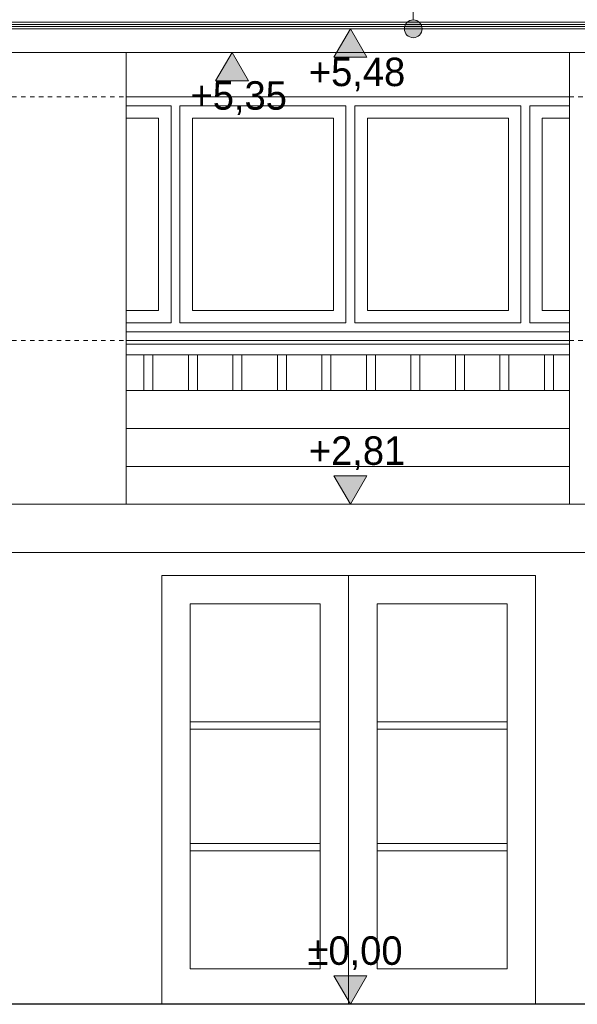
# Model space of a CAD drawing. Extents: x -623047 to -199286, y -27077 to 168279.
# Tile 5 of 194: x -611557 to -608425, y -12330 to -6796. Entities that reach past the tile are written whole.
import ezdxf

# ---------------------------------------------------------------- set-up
doc = ezdxf.new("R2010")
doc.units = 0
doc.header["$MEASUREMENT"] = 0
doc.linetypes.add('Hidden Line', pattern=[50, 25, -25])
for name, color, linetype, lineweight in [('0_Nr_Pióra__21', 7, 'Continuous', 9), ('0_Nr_Pióra__5', 7, 'Continuous', 13), ('Arch opisy_Nr_Pióra__21', 7, 'Continuous', 9), ('INWENT KONST. DREWNIANA_Nr_Pióra__1', 7, 'Continuous', 25), ('INWENT KONST. DREWNIANA_Nr_Pióra__21', 7, 'Continuous', 9), ('INWENT WYMIARY_Nr_Pióra__21', 7, 'Continuous', 9), ('INWENT. DRZWI_Nr_Pióra__5', 7, 'Continuous', 13), ('INWENT. OKNA_Nr_Pióra__21', 7, 'Continuous', 9), ('INWENT.ŚCIANY_Nr_Pióra__21', 7, 'Continuous', 9)]:
    doc.layers.add(name, color=color, linetype=linetype, lineweight=lineweight)
doc.layers.add('Arch opisy', color=7, linetype='Continuous')
doc.layers.add('INWENT WYMIARY', color=7, linetype='Continuous')
for name, color, linetype, lineweight, true_color in [('Arch stropy_Nr_Pióra__29', 7, 'Continuous', 9, 0x3dad99), ('INWENT. DRZWI_Nr_Pióra__102', 7, 'Continuous', 9, 0xb4b4b4), ('Istniejące schody_Nr_Pióra__102', 7, 'Continuous', 9, 0xb4b4b4)]:
    doc.layers.add(name, color=color, linetype=linetype, lineweight=lineweight, true_color=true_color)
doc.styles.add('GENERATED_STYLE_2', font='txt')
doc.dimstyles.new('GENERATED_STYLE__5', dxfattribs={"dimtxt": 160.000002, "dimasz": 110.144928, "dimexe": 0.18, "dimexo": 40, "dimgap": 0.09, "dimtad": 1, "dimtih": 1, "dimtoh": 1, "dimdec": 0, "dimzin": 0, "dimdsep": 46, "dimtxsty": 'GENERATED_STYLE_2', "dimblk": 'ARROWHEAD_5', "dimblk1": 'ARROWHEAD_5', "dimblk2": 'ARROWHEAD_5', "dimcen": 0.09, "dimclrd": 7, "dimclre": 7, "dimclrt": 7, "dimazin": 0, "dimtfac": 1, "dimtdec": 4, "dimtmove": 2, "dimatfit": 3, "dimfxl": 0, "dimtolj": 1, "dimtzin": 0, "dimarcsym": 0})

# ---------------------------------------------------------------- blocks, each defined once
blk = doc.blocks.new('Wymiary_34', base_point=(-609699, -12329.6))
at = {"layer": 'INWENT WYMIARY_Nr_Pióra__21', "linetype": 'Continuous'}
blk.add_hatch(color=256, dxfattribs=at).paths.add_polyline_path([(-609699, -12329.6), (-609791.8, -12169.6), (-609606.2, -12169.6)], flags=0)
for p, q in [((-609699, -12329.6), (-609791.8, -12169.6)), ((-609791.8, -12169.6), (-609606.2, -12169.6)), ((-609606.2, -12169.6), (-609699, -12329.6)), ((-609699, -12329.6), (-609819, -12329.6)), ((-609699, -12329.6), (-609579, -12329.6))]:
    blk.add_line(p, q, dxfattribs=at)
at = {"layer": 'INWENT WYMIARY_Nr_Pióra__21', "insert": (-609940, -12137.6), "char_height": 160, "attachment_point": 7, "style": 'GENERATED_STYLE_2'}
blk.add_mtext('{±0,00}', dxfattribs=at)
blk = doc.blocks.new('Wymiary_37', base_point=(-609699, -9519.6))
at = {"layer": 'INWENT WYMIARY_Nr_Pióra__21', "linetype": 'Continuous'}
blk.add_hatch(color=256, dxfattribs=at).paths.add_polyline_path([(-609699, -9519.6), (-609791.8, -9359.6), (-609606.2, -9359.6)], flags=0)
for p, q in [((-609699, -9519.6), (-609791.8, -9359.6)), ((-609791.8, -9359.6), (-609606.2, -9359.6)), ((-609606.2, -9359.6), (-609699, -9519.6)), ((-609699, -9519.6), (-609819, -9519.6)), ((-609699, -9519.6), (-609579, -9519.6))]:
    blk.add_line(p, q, dxfattribs=at)
at = {"layer": 'INWENT WYMIARY_Nr_Pióra__21', "insert": (-609932.5, -9327.6), "char_height": 160, "attachment_point": 7, "style": 'GENERATED_STYLE_2'}
blk.add_mtext('{+2,81}', dxfattribs=at)
blk = doc.blocks.new('Wymiary_136', base_point=(-610363.8, -6979.6))
at = {"layer": 'INWENT WYMIARY_Nr_Pióra__21', "linetype": 'Continuous'}
blk.add_hatch(color=256, dxfattribs=at).paths.add_polyline_path([(-610363.8, -6979.6), (-610456.6, -7139.6), (-610271, -7139.6)], flags=0)
for p, q in [((-610363.8, -6979.6), (-610483.8, -6979.6)), ((-610363.8, -6979.6), (-610456.6, -7139.6)), ((-610363.8, -6979.6), (-610243.8, -6979.6)), ((-610271, -7139.6), (-610363.8, -6979.6)), ((-610456.6, -7139.6), (-610271, -7139.6))]:
    blk.add_line(p, q, dxfattribs=at)
at = {"layer": 'INWENT WYMIARY_Nr_Pióra__21', "insert": (-610597.2, -7331.6), "char_height": 160, "attachment_point": 7, "style": 'GENERATED_STYLE_2'}
blk.add_mtext('{+5,35}', dxfattribs=at)
blk = doc.blocks.new('Wymiary_145', base_point=(-609699, -6847.1))
at = {"layer": 'INWENT WYMIARY_Nr_Pióra__21', "linetype": 'Continuous'}
blk.add_hatch(color=256, dxfattribs=at).paths.add_polyline_path([(-609699, -6847.1), (-609791.8, -7007.1), (-609606.2, -7007.1)], flags=0)
for p, q in [((-609699, -6847.1), (-609819, -6847.1)), ((-609699, -6847.1), (-609791.8, -7007.1)), ((-609699, -6847.1), (-609579, -6847.1)), ((-609606.2, -7007.1), (-609699, -6847.1)), ((-609791.8, -7007.1), (-609606.2, -7007.1))]:
    blk.add_line(p, q, dxfattribs=at)
at = {"layer": 'INWENT WYMIARY_Nr_Pióra__21', "insert": (-609932.5, -7199.1), "char_height": 160, "attachment_point": 7, "style": 'GENERATED_STYLE_2'}
blk.add_mtext('{+5,48}', dxfattribs=at)
blk = doc.blocks.new('*D774')
at = {"layer": '0_Nr_Pióra__5', "linetype": 'Continuous'}
for points in [[(-612130.7, -6296.7), (-612178.5, -6191.1), (-612119.3, -6181.3)], [(-612095.3, -6779.6), (-612067.2, -6892.1), (-612127.1, -6891.1)]]:
    blk.add_hatch(color=256, dxfattribs=at).paths.add_polyline_path(points, flags=0)
for p, q in [((-612178.5, -6191.1), (-612119.3, -6181.3)), ((-612130.7, -6296.7), (-612178.5, -6191.1)), ((-612130.7, -6296.7), (-612119.3, -6181.3)), ((-612509, -6352.4), (-612023.1, -6280.8)), ((-612095.3, -6779.6), (-612127.1, -6891.1)), ((-612095.3, -6779.6), (-612067.2, -6892.1)), ((-612067.2, -6892.1), (-612127.1, -6891.1))]:
    blk.add_line(p, q, dxfattribs=at)
for start, end in [(10.3217, 10.8244), (0, 8.3847), (357.5603, 358.063)]:
    blk.add_arc((-615407.2, -6779.6), 3312, start, end, dxfattribs=at)
at = {"layer": '0_Nr_Pióra__21', "insert": (-611944.5, -6253.3), "char_height": 160, "attachment_point": 7, "style": 'GENERATED_STYLE_2'}
blk.add_mtext('{8,38°}', dxfattribs=at)
blk = doc.blocks.new('ARROWHEAD_5')
at = {"color": 0, "linetype": 'Continuous', "lineweight": 0}
blk.add_line((0, 0), (-1, 0), dxfattribs=at)
blk.add_solid([(-1, 0.2679), (0, 0), (-1, -0.2679), (-1, 0.2679)], dxfattribs=at)
blk = doc.blocks.new('Linia_121', base_point=(-609346, -6847.1))
at = {"layer": 'Arch opisy_Nr_Pióra__21', "linetype": 'Continuous'}
for points in [[(-609296, -6474.6), (-609299.9, -6455.5), (-609310.7, -6439.3), (-609326.9, -6428.4), (-609346, -6424.6), (-609365.2, -6428.4), (-609381.4, -6439.3), (-609392.2, -6455.5), (-609396, -6474.6), (-609392.2, -6493.7), (-609381.4, -6510), (-609365.2, -6520.8), (-609346, -6524.6), (-609326.9, -6520.8), (-609310.7, -6510), (-609299.9, -6493.7)], [(-609296, -6847.1), (-609299.9, -6828), (-609310.7, -6811.8), (-609326.9, -6800.9), (-609346, -6797.1), (-609365.2, -6800.9), (-609381.4, -6811.8), (-609392.2, -6828), (-609396, -6847.1), (-609392.2, -6866.2), (-609381.4, -6882.5), (-609365.2, -6893.3), (-609346, -6897.1), (-609326.9, -6893.3), (-609310.7, -6882.5), (-609299.9, -6866.2)]]:
    blk.add_hatch(color=256, dxfattribs=at).paths.add_polyline_path(points, flags=0)
blk.add_line((-609346, -6797.1), (-609346, -6524.6), dxfattribs=at)
for centre in [(-609346, -6474.6), (-609346, -6847.1)]:
    blk.add_circle(centre, 50, dxfattribs=at)

msp = doc.modelspace()

# ---------------------------------------------------------------- linework, layer by layer
at = {"layer": 'Arch stropy_Nr_Pióra__29', "linetype": 'Continuous'}
for p, q in [((-605179, -6809.6), (-614219, -6809.6)), ((-605179, -6822.1), (-614219, -6822.1)), ((-605179, -6834.6), (-614219, -6834.6)), ((-605179, -6847.1), (-614219, -6847.1))]:
    msp.add_line(p, q, dxfattribs=at)
at = {"layer": 'INWENT KONST. DREWNIANA_Nr_Pióra__1', "linetype": 'Continuous'}
msp.add_line((-605179, -12329.6), (-614219, -12329.6), dxfattribs=at)
at = {"layer": 'INWENT KONST. DREWNIANA_Nr_Pióra__21', "linetype": 'Continuous'}
msp.add_line((-605469, -6979.6), (-613929, -6979.6), dxfattribs=at)
at = {"layer": 'INWENT. DRZWI_Nr_Pióra__102', "linetype": 'Continuous'}
for p, q in [((-609709, -9919.6), (-609709, -12329.6)), ((-610599, -10079.6), (-610599, -12129.6)), ((-609869, -10079.6), (-610599, -10079.6)), ((-609869, -10079.6), (-609869, -12129.6)), ((-609549, -10079.6), (-609549, -12129.6)), ((-608819, -10079.6), (-609549, -10079.6)), ((-608819, -10079.6), (-608819, -12129.6)), ((-609869, -10742.9), (-610599, -10742.9)), ((-609869, -10782.9), (-610599, -10782.9)), ((-608819, -10742.9), (-609549, -10742.9)), ((-608819, -10782.9), (-609549, -10782.9)), ((-609869, -11426.3), (-610599, -11426.3)), ((-608819, -11426.3), (-609549, -11426.3)), ((-609869, -11466.3), (-610599, -11466.3)), ((-608819, -11466.3), (-609549, -11466.3)), ((-609869, -12129.6), (-610599, -12129.6)), ((-608819, -12129.6), (-609549, -12129.6))]:
    msp.add_line(p, q, dxfattribs=at)
at = {"layer": 'INWENT. DRZWI_Nr_Pióra__5', "linetype": 'Continuous'}
msp.add_line((-609709, -12329.6), (-609699, -12329.6), dxfattribs=at)
at = {"layer": 'INWENT. OKNA_Nr_Pióra__21', "linetype": 'Continuous'}
for p, q in [((-610959, -7279.6), (-610706.5, -7279.6)), ((-610706.5, -7279.6), (-610706.5, -8499.6)), ((-610656.5, -7279.6), (-609724, -7279.6)), ((-610656.5, -7279.6), (-610656.5, -8499.6)), ((-609724, -7279.6), (-609724, -8499.6)), ((-609674, -7279.6), (-608741.5, -7279.6)), ((-609674, -7279.6), (-609674, -8499.6)), ((-608741.5, -7279.6), (-608741.5, -8499.6)), ((-608691.5, -7279.6), (-608469, -7279.6)), ((-608691.5, -7279.6), (-608691.5, -8499.6)), ((-610959, -7349.6), (-610776.5, -7349.6)), ((-610776.5, -7349.6), (-610776.5, -8429.6)), ((-610586.5, -7349.6), (-609794, -7349.6)), ((-610586.5, -7349.6), (-610586.5, -8429.6)), ((-609794, -7349.6), (-609794, -8429.6)), ((-609604, -7349.6), (-608811.5, -7349.6)), ((-609604, -7349.6), (-609604, -8429.6)), ((-608811.5, -7349.6), (-608811.5, -8429.6)), ((-608621.5, -7349.6), (-608469, -7349.6)), ((-608621.5, -7349.6), (-608621.5, -8429.6)), ((-610959, -8429.6), (-610776.5, -8429.6)), ((-610586.5, -8429.6), (-609794, -8429.6)), ((-609604, -8429.6), (-608811.5, -8429.6)), ((-608621.5, -8429.6), (-608469, -8429.6)), ((-610959, -8499.6), (-610706.5, -8499.6)), ((-610656.5, -8499.6), (-609724, -8499.6)), ((-609674, -8499.6), (-608741.5, -8499.6)), ((-608691.5, -8499.6), (-608469, -8499.6))]:
    msp.add_line(p, q, dxfattribs=at)
at = {"layer": 'INWENT.ŚCIANY_Nr_Pióra__21', "linetype": 'Continuous'}
for p, q in [((-610959, -9519.6), (-610959, -6979.6)), ((-608469, -9519.6), (-608469, -6979.6)), ((-610959, -7229.6), (-608469, -7229.6)), ((-610959, -8549.6), (-608469, -8549.6)), ((-610959, -8599.6), (-608469, -8599.6)), ((-606419, -9519.6), (-613929, -9519.6)), ((-606419, -9789.6), (-613929, -9789.6)), ((-610759, -12329.6), (-610759, -9919.6)), ((-608659, -9919.6), (-610759, -9919.6)), ((-608659, -12329.6), (-608659, -9919.6))]:
    msp.add_line(p, q, dxfattribs=at)
at = {"layer": 'INWENT.ŚCIANY_Nr_Pióra__21', "linetype": 'Hidden Line'}
for p, q in [((-611699, -7229.6), (-610959, -7229.6)), ((-608469, -7229.6), (-607799, -7229.6)), ((-611699, -8599.6), (-610959, -8599.6)), ((-608469, -8599.6), (-607799, -8599.6))]:
    msp.add_line(p, q, dxfattribs=at)
at = {"layer": 'Istniejące schody_Nr_Pióra__102', "linetype": 'Continuous'}
for p, q in [((-608469, -8619.6), (-610959, -8619.6)), ((-608469, -8679.6), (-610959, -8679.6)), ((-610859, -8879.6), (-610859, -8679.6)), ((-610809, -8879.6), (-610809, -8679.6)), ((-610609, -8879.6), (-610609, -8679.6)), ((-610559, -8879.6), (-610559, -8679.6)), ((-610359, -8879.6), (-610359, -8679.6)), ((-610309, -8879.6), (-610309, -8679.6)), ((-610109, -8879.6), (-610109, -8679.6)), ((-610059, -8879.6), (-610059, -8679.6)), ((-609859, -8879.6), (-609859, -8679.6)), ((-609809, -8879.6), (-609809, -8679.6)), ((-609609, -8879.6), (-609609, -8679.6)), ((-609559, -8879.6), (-609559, -8679.6)), ((-609359, -8879.6), (-609359, -8679.6)), ((-609309, -8879.6), (-609309, -8679.6)), ((-609109, -8879.6), (-609109, -8679.6)), ((-609059, -8879.6), (-609059, -8679.6)), ((-608859, -8879.6), (-608859, -8679.6)), ((-608809, -8879.6), (-608809, -8679.6)), ((-608609, -8879.6), (-608609, -8679.6)), ((-608559, -8879.6), (-608559, -8679.6)), ((-608469, -8879.6), (-610959, -8879.6)), ((-608469, -9092.9), (-610959, -9092.9)), ((-608469, -9306.3), (-610959, -9306.3))]:
    msp.add_line(p, q, dxfattribs=at)

# ---------------------------------------------------------------- block references
at = {"layer": 'Arch opisy', "linetype": 'Continuous'}
msp.add_blockref('Linia_121', (-609346, -6847.1), dxfattribs=at)
at = {"layer": 'INWENT WYMIARY', "linetype": 'Continuous'}
for name, p in [('Wymiary_145', (-609699, -6847.1)), ('Wymiary_136', (-610363.8, -6979.6)), ('Wymiary_37', (-609699, -9519.6)), ('Wymiary_34', (-609699, -12329.6))]:
    msp.add_blockref(name, p, dxfattribs=at)

# ---------------------------------------------------------------- dimensions: what is measured, and where the dimension line sits
at = {"linetype": 'Continuous'}
dim = msp.add_angular_dim_3p(base=(-612104.1, -6537.5), center=(-615407.2, -6779.6), p1=(-612706.9, -6381.6), p2=(-605029, -6779.6), dimstyle='GENERATED_STYLE__5', dxfattribs=at)
dim.commit()
dim.dimension.update_dxf_attribs({"geometry": '*D774', "text_midpoint": (-611687.8, -6173.3), "dimtype": 165})

doc.saveas('drawing.dxf')
